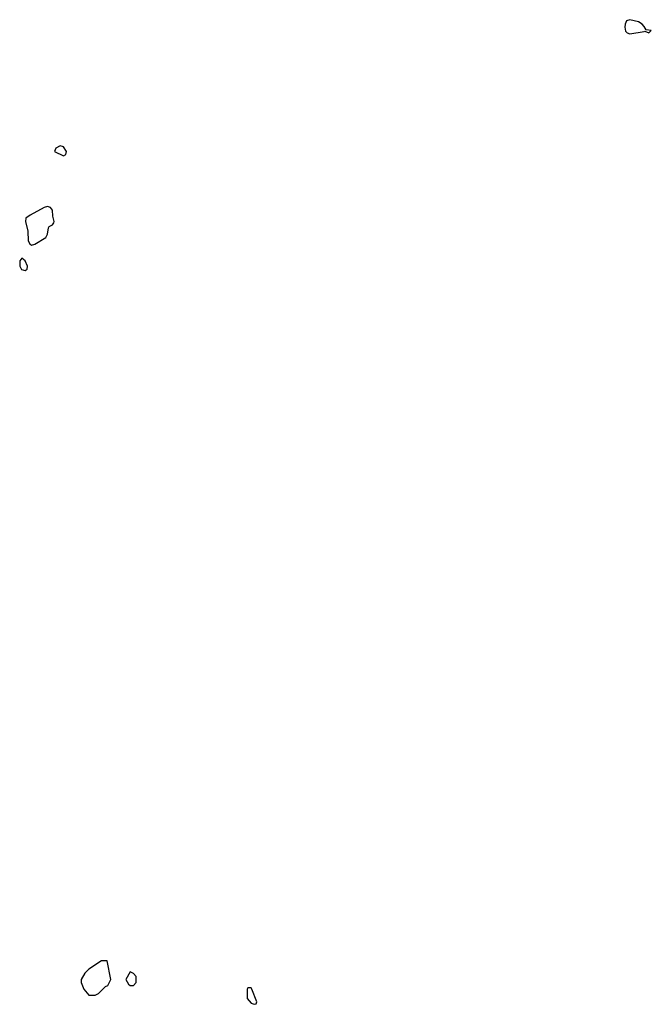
# Model space of a CAD drawing. Header units: inches. Extents: x 2106670 to 2322961, y 36024 to 224899.
# Tile 159 of 256: x 2276076 to 2280046, y 86414 to 92597. Entities that reach past the tile are written whole.
import ezdxf

# ---------------------------------------------------------------- set-up
doc = ezdxf.new("R2010")
doc.units = ezdxf.units.IN
doc.header["$MEASUREMENT"] = 0
for name, color, linetype in [('C2078', 7, 'Continuous'), ('C2079', 7, 'Continuous'), ('C2089', 7, 'Continuous')]:
    doc.layers.add(name, color=color, linetype=linetype)

msp = doc.modelspace()

# ---------------------------------------------------------------- linework, layer by layer
at = {"layer": 'C2078', "color": 5, "elevation": 60}
for points in [[(2276590, 86688), (2276510, 86635.3), (2276484.7, 86610), (2276462, 86570), (2276462, 86550), (2276478, 86510), (2276510, 86472), (2276550, 86472), (2276570, 86482), (2276614, 86526), (2276630, 86532), (2276648.7, 86570), (2276626, 86686)], [(2276770, 86618), (2276742, 86570), (2276759.6, 86539.6), (2276770, 86532), (2276790, 86532), (2276808, 86550), (2276808.4, 86588.4), (2276790, 86608)], [(2277530, 86518), (2277510, 86518), (2277504.7, 86510), (2277506, 86450), (2277530, 86422), (2277550, 86414), (2277562, 86418), (2277566, 86430), (2277535.3, 86510)]]:
    msp.add_lwpolyline(points, close=True, dxfattribs=at)
at = {"layer": 'C2079', "color": 5, "elevation": 60}
msp.add_lwpolyline([(2280000, 92555.1), (2279989.4, 92570), (2279964.5, 92584.5), (2279910, 92597.4), (2279890, 92589.3), (2279881.1, 92570), (2279880.3, 92550), (2279884.4, 92524.4), (2279894, 92514), (2279910, 92508.7), (2280000, 92523.9)], dxfattribs=at)
for points in [[(2276330, 91804.5), (2276302, 91790), (2276294.8, 91770), (2276350, 91743.1), (2276365.2, 91750), (2276369.4, 91770), (2276350, 91798)], [(2276250, 91423.6), (2276230, 91418.7), (2276140.7, 91370), (2276114.9, 91350), (2276112, 91330), (2276126.3, 91270), (2276128.6, 91208.5), (2276138.8, 91190), (2276150, 91182), (2276170, 91187.7), (2276240.9, 91230), (2276249.6, 91250), (2276256, 91290), (2276261.6, 91298.4), (2276282, 91310), (2276290, 91322), (2276292.3, 91330), (2276284.2, 91364.2), (2276282, 91402), (2276270, 91418)], [(2276090, 91099), (2276076, 91084), (2276075.5, 91050), (2276087.7, 91027.7), (2276110, 91023.1), (2276122.7, 91030), (2276124.5, 91050), (2276110, 91082)]]:
    msp.add_lwpolyline(points, close=True, dxfattribs=at)
at = {"layer": 'C2089', "color": 5, "elevation": 60}
msp.add_lwpolyline([(2280000, 92523.9), (2280004.7, 92524.7), (2280030, 92514), (2280046, 92530), (2280014.6, 92534.6), (2280000, 92555.1)], dxfattribs=at)

doc.saveas('drawing.dxf')
